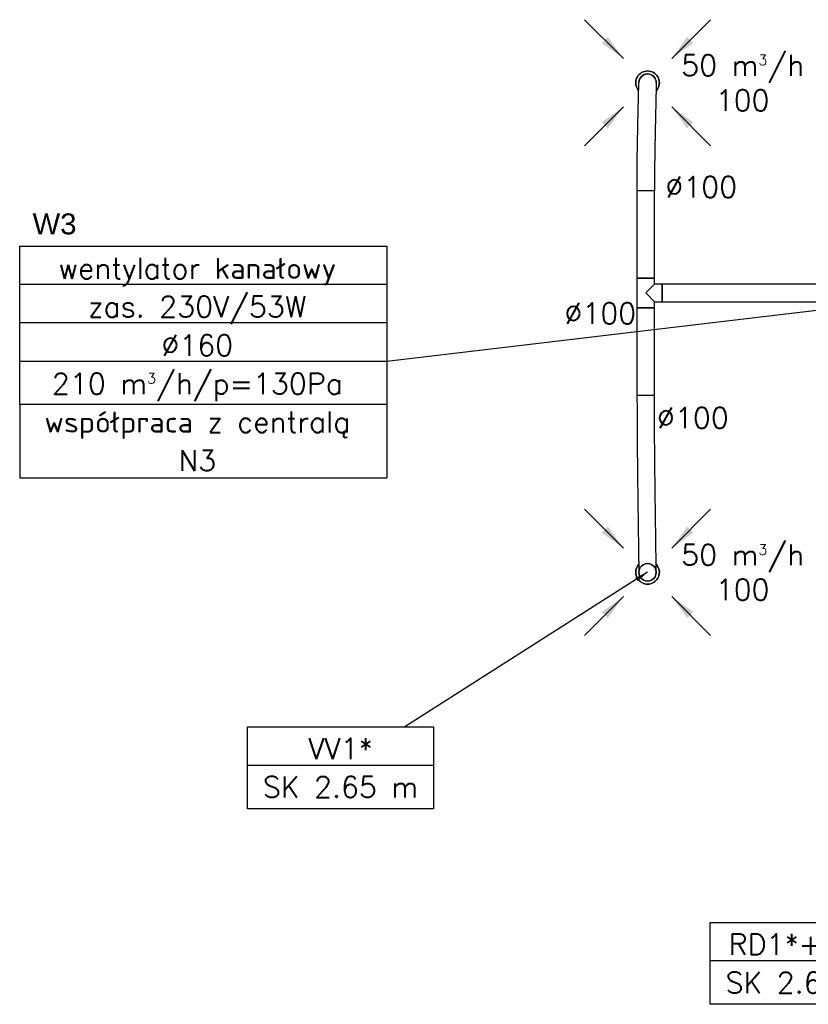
# Model space of a CAD drawing. Header units: millimetres. Extents: x 295542 to 440356, y 17772 to 133669.
# Tile 22 of 73: x 305463 to 309979, y 45266 to 50904. Entities that reach past the tile are written whole.
import ezdxf

# ---------------------------------------------------------------- set-up
doc = ezdxf.new("R2010")
doc.units = ezdxf.units.MM
doc.linetypes.add('Ciągłe', pattern=[0])
for name, color, linetype in [('0_opis_wentylacja', 110, 'Ciągłe'), ('FLUID-N3-120-INF', 7, 'Continuous'), ('FLUID-W3', 7, 'Continuous'), ('FLUID-W3-120-ARRGR', 7, 'Continuous'), ('FLUID-W3-120-DIM', 7, 'Continuous'), ('FLUID-W3-120-INF', 7, 'Continuous')]:
    doc.layers.add(name, color=color, linetype=linetype)
doc.styles.add('FDBES', font='simplex.shx')
doc.styles.get("Standard").update_dxf_attribs({"font": 'arial.ttf'})
doc.linetypes.add('ZIGZAG', pattern='A,0.0001,-0.2,[131,ltypeshp.shx,S=0.2,R=0,X=-0.2,Y=0],-0.4,[131,ltypeshp.shx,S=0.2,R=180,X=0.2,Y=0],-0.2', length=0.8001)
doc.dimstyles.new('FDBES', dxfattribs={"dimscale": 50, "dimtxt": 4, "dimasz": 2.5, "dimexe": 0.8, "dimexo": 2, "dimgap": 1, "dimtad": 1, "dimdsep": 46, "dimtxsty": 'FDBES', "dimcen": 2.5, "dimclrd": 4, "dimclre": 5, "dimadec": 0, "dimazin": 0, "dimtfac": 1, "dimtmove": 0, "dimatfit": 3, "dimfxl": 1, "dimarcsym": 0})

# ---------------------------------------------------------------- blocks, each defined once
blk = doc.blocks.new('*U270')
at = {"color": 1, "linetype": 'Continuous', "lineweight": -2}
for p, q in [((-500, 0), (-500, 50)), ((-500, -50), (-500, 0)), ((500, 50), (500, 0)), ((500, 0), (500, -50))]:
    blk.add_line(p, q, dxfattribs=at)
at = {"color": 0, "linetype": 'ByBlock', "lineweight": -2}
for p, q in [((-500, 50), (500, 50)), ((500, -50), (-500, -50))]:
    blk.add_line(p, q, dxfattribs=at)
blk = doc.blocks.new('*U271')
at = {"color": 1, "linetype": 'Continuous', "lineweight": -2}
for p, q in [((-50, 95), (50, 95)), ((-85, -50), (-85, 50)), ((85, 50), (85, -50))]:
    blk.add_line(p, q, dxfattribs=at)
at = {"color": 0, "linetype": 'ByBlock', "lineweight": -2}
for p, q in [((-50, 50), (-50, 95)), ((50, 95), (50, 50)), ((-85, 50), (-50, 50)), ((50, 50), (85, 50)), ((85, -50), (-85, -50))]:
    blk.add_line(p, q, dxfattribs=at)
at = {"color": 1, "linetype": 'Continuous', "lineweight": -3}
for p, q in [((0, 0), (-50, 50)), ((50, 50), (0, 0))]:
    blk.add_line(p, q, dxfattribs=at)
blk = doc.blocks.new('*U272')
at = {"color": 1, "linetype": 'Continuous', "lineweight": -2}
for p, q in [((-250, 50), (-250, 0)), ((-250, 0), (-250, -50)), ((250, 0), (250, 50)), ((250, -50), (250, 0))]:
    blk.add_line(p, q, dxfattribs=at)
at = {"color": 0, "linetype": 'ByBlock', "lineweight": -2}
for p, q in [((250, 50), (-250, 50)), ((-250, -50), (250, -50))]:
    blk.add_line(p, q, dxfattribs=at)
blk = doc.blocks.new('*U273')
at = {"color": 1, "linetype": 'Continuous', "lineweight": -2}
for p, q in [((-250, 50), (-250, 0)), ((250, 0), (250, 50)), ((-250, 0), (-250, -50)), ((250, -50), (250, 0))]:
    blk.add_line(p, q, dxfattribs=at)
at = {"color": 0, "linetype": 'ByBlock', "lineweight": -2}
for p, q in [((250, 50), (-250, 50)), ((-250, -50), (250, -50))]:
    blk.add_line(p, q, dxfattribs=at)
blk = doc.blocks.new('*U287')
at = {"color": 0, "linetype": 'ByBlock', "lineweight": -2, "extrusion": (0, 0, -1)}
for major_axis, end_param in [((-67.5, 0), 0.750769), ((67.5, 0), 3.141593), ((50.6, 44.6), 0.722695)]:
    blk.add_ellipse((0, 0), major_axis=major_axis, ratio=1, start_param=0, end_param=end_param, dxfattribs=at)
at = {"color": 0, "linetype": 'ByBlock', "lineweight": -2}
for major_axis, start_param, end_param in [((-49.4, 46), 0, 0.750769), ((-49.4, 46), 0, 0.750769), ((-49.4, 46), 0.750769, 3.892362), ((-49.4, 46), 0.750769, 3.892362), ((67.5, 0), 0, 0.722695), ((67.5, 0), 0, 0.722695)]:
    blk.add_ellipse((0, 0), major_axis=major_axis, ratio=1, start_param=start_param, end_param=end_param, dxfattribs=at)
at = {"color": 1, "linetype": 'Continuous', "lineweight": -2, "extrusion": (0, 0, -1)}
for major_axis in [(-50, 0), (50, 0)]:
    blk.add_ellipse((0, 0), major_axis=major_axis, ratio=1, start_param=0, end_param=3.141593, dxfattribs=at)
at = {"color": 1, "linetype": 'Continuous', "lineweight": -2}
for major_axis in [(50, 0), (-50, 0)]:
    blk.add_ellipse((0, 0), major_axis=major_axis, ratio=1, start_param=0, end_param=3.141593, dxfattribs=at)
blk = doc.blocks.new('*U291')
at = {"color": 0, "linetype": 'ByBlock', "lineweight": -2, "extrusion": (0, 0, -1)}
for major_axis, end_param in [((-67.5, 0), 3.141593), ((-48.9, -46.5), 0.760477), ((67.5, 0), 0.712776)]:
    blk.add_ellipse((0, 0), major_axis=major_axis, ratio=1, start_param=0, end_param=end_param, dxfattribs=at)
at = {"color": 0, "linetype": 'ByBlock', "lineweight": -2}
for major_axis, start_param, end_param in [((67.5, 0), 0, 3.141593), ((67.5, 0), 0, 3.141593), ((67.5, 0), 3.141593, 3.90207), ((67.5, 0), 3.141593, 3.90207), ((51.1, -44.1), 0, 0.712776), ((51.1, -44.1), 0, 0.712776)]:
    blk.add_ellipse((0, 0), major_axis=major_axis, ratio=1, start_param=start_param, end_param=end_param, dxfattribs=at)
at = {"color": 1, "linetype": 'Continuous', "lineweight": -2, "extrusion": (0, 0, -1)}
blk.add_ellipse((0, 0), major_axis=(-50, 0), ratio=1, start_param=0, end_param=3.120559, dxfattribs=at)
at = {"color": 1, "linetype": 'Continuous', "lineweight": -2}
for major_axis, end_param in [((50, 1), 3.120607), ((-50, 0), 0.020986)]:
    blk.add_ellipse((0, 0), major_axis=major_axis, ratio=1, start_param=0, end_param=end_param, dxfattribs=at)
blk = doc.blocks.new('*U286')
at = {"color": 1, "linetype": 'Continuous', "lineweight": -2}
blk.add_line((-50, 0), (50, 0), dxfattribs=at)
blk.add_ellipse((10.4, -1014.6), major_axis=(-50, 0), ratio=1, start_param=0, end_param=3.141593, dxfattribs=at)
at = {"color": 1, "linetype": 'ZIGZAG', "lineweight": -2, "ltscale": 50}
for points, knots in [([(60.4, -1014.6), (60.4, -1014.6), (60.4, -1014), (60.4, -1011.6), (60.3, -1007.7), (60.2, -1002.3), (60.1, -995.5), (60, -987.4), (59.9, -978.1), (59.8, -967.5), (59.6, -954), (59.3, -936.7), (59.1, -917.5), (58.8, -899.5), (58.5, -877.8), (58.1, -848.9), (57.6, -812), (57.1, -773.1), (56.5, -733), (55.8, -678.4), (55.1, -623.4), (54.6, -583.3), (54.3, -565.2), (54.2, -552.1), (53.7, -513.6), (53, -456.8), (52.2, -387.2), (51.5, -320.6), (51, -256.2), (50.5, -193), (50.2, -130), (50, -66.1), (50, -22.3), (50, 0)], [0, 0, 0, 0, 16.786877, 33.573755, 50.360632, 67.147509, 83.934386, 100.721264, 117.508141, 134.295018, 151.081896, 176.262211, 201.442527, 218.229405, 235.016282, 268.590037, 302.163791, 335.737546, 369.3113, 402.885055, 470.032564, 503.606319, 503.606319, 516.196476, 537.180073, 604.327582, 671.475091, 738.622601, 805.77011, 872.917619, 940.065128, 1007.212637, 1074.360146, 1074.360146, 1074.360146, 1074.360146]), ([(-50, 0), (-50, -4.5), (-50, -13.5), (-50, -27), (-50, -40.4), (-50, -53.7), (-49.9, -66.9), (-49.9, -80), (-49.9, -93.1), (-49.8, -106.1), (-49.8, -119), (-49.7, -131.9), (-49.7, -144.8), (-49.6, -157.7), (-49.6, -170.5), (-49.5, -183.3), (-49.4, -196.2), (-49.3, -209), (-49.2, -221.9), (-49.2, -234.7), (-49.1, -247.6), (-49, -260.6), (-48.9, -273.6), (-48.7, -286.6), (-48.6, -299.8), (-48.5, -312.9), (-48.4, -326.2), (-48.3, -339.6), (-48.1, -353), (-48, -366.6), (-47.8, -380.3), (-47.7, -394), (-47.5, -408), (-47.4, -422), (-47.2, -436.2), (-47.1, -450.6), (-46.9, -465.1), (-46.7, -479.8), (-46.5, -494.6), (-46.4, -509.7), (-46.2, -524.9), (-46, -540.4), (-45.8, -556), (-45.6, -571.9), (-45.4, -587.9), (-45.2, -604.2), (-44.9, -620.6), (-44.7, -637.1), (-44.5, -653.7), (-44.3, -670.3), (-44.1, -686.9), (-43.9, -703.5), (-43.6, -720), (-43.4, -736.5), (-43.2, -752.8), (-43, -768.9), (-42.8, -784.8), (-42.5, -800.5), (-42.3, -815.9), (-42.1, -831), (-41.9, -845.7), (-41.7, -860.1), (-41.5, -874.1), (-41.4, -887.6), (-41.2, -900.6), (-41, -913.1), (-40.8, -925.1), (-40.7, -936.4), (-40.5, -947.2), (-40.4, -957.3), (-40.3, -966.7), (-40.1, -975.3), (-40, -983.2), (-39.9, -990.3), (-39.8, -996.6), (-39.8, -1002), (-39.7, -1006.5), (-39.7, -1010.1), (-39.6, -1012.6), (-39.6, -1014.3), (-39.6, -1014.5), (-39.6, -1014.6)], [0, 0, 0, 0, 1.35711, 2.703818, 4.041035, 5.369648, 6.690537, 8.004549, 9.312532, 10.615298, 11.913658, 13.208408, 14.50032, 15.79017, 17.078707, 18.366688, 19.654856, 20.943946, 22.23469, 23.527824, 24.824082, 26.124191, 27.428889, 28.738919, 30.055028, 31.377973, 32.708512, 34.047423, 35.395488, 36.75351, 38.122299, 39.50268, 40.895495, 42.301602, 43.721873, 45.157202, 46.608493, 48.076671, 49.562679, 51.067474, 52.592033, 54.137347, 55.704445, 57.294315, 58.906615, 60.538403, 62.186472, 63.847648, 65.518786, 67.19679, 68.878603, 70.561224, 72.241705, 73.917168, 75.584806, 77.241899, 78.885821, 80.514058, 82.124221, 83.714072, 85.28153, 86.82472, 88.341983, 89.83192, 91.293438, 92.725789, 94.128635, 95.502095, 96.846835, 98.164131, 99.455953, 100.725044, 101.974992, 103.210294, 104.436385, 105.659625, 106.887267, 108.127339, 109.388513, 110.679915, 112.010931, 112.010931, 112.010931, 112.010931])]:
    blk.add_open_spline(points, degree=3, knots=knots, dxfattribs=at)
blk = doc.blocks.new('*U290')
at = {"color": 1, "linetype": 'Continuous', "lineweight": -2}
blk.add_line((39.6, -618.9), (-60.4, -618.9), dxfattribs=at)
blk.add_ellipse((0, 0), major_axis=(50, -1.1), ratio=1, start_param=0, end_param=3.141593, dxfattribs=at)
at = {"color": 1, "linetype": 'ZIGZAG', "lineweight": -2, "ltscale": 50}
for points, knots in [([(-60.4, -618.9), (-60.4, -604.1), (-60.4, -574.9), (-60.1, -531.6), (-59.7, -488.7), (-59.2, -445.7), (-58.6, -402.5), (-57.7, -351.4), (-56.8, -302.9), (-56.1, -268.2), (-55.8, -252.6), (-55.7, -248.7), (-55.4, -236.9), (-55.1, -221.1), (-54.5, -193.5), (-53.8, -162.2), (-53.1, -132.1), (-52.5, -107.2), (-52.1, -87), (-51.6, -68.3), (-51.2, -51.2), (-50.9, -38.7), (-50.7, -28.6), (-50.5, -20.6), (-50.3, -13), (-50.2, -6.9), (-50.1, -2.4), (-50, 0.4), (-50, 1.1), (-50, 1.1)], [0, 0, 0, 0, 44.066392, 88.132785, 132.199177, 176.26557, 220.331962, 264.398355, 330.497944, 363.547738, 363.547738, 374.564336, 374.564336, 396.597532, 418.630729, 451.680523, 484.730317, 506.763514, 528.79671, 550.829906, 572.863102, 594.896299, 605.912897, 622.437794, 638.962691, 655.487588, 672.012486, 688.537383, 705.06228, 705.06228, 705.06228, 705.06228]), ([(50, -1.1), (50, -1.1), (50, -1.2), (50, -2.3), (49.9, -4), (49.9, -6.3), (49.8, -9.2), (49.7, -12.7), (49.6, -16.7), (49.5, -21.3), (49.4, -26.4), (49.2, -32), (49.1, -38), (49, -44.5), (48.8, -51.5), (48.6, -58.8), (48.4, -66.5), (48.2, -74.5), (48.1, -82.9), (47.8, -91.6), (47.6, -100.6), (47.4, -109.8), (47.2, -119.3), (47, -129), (46.8, -138.9), (46.5, -149), (46.3, -159.3), (46.1, -169.6), (45.8, -180.1), (45.6, -190.6), (45.4, -201.2), (45.1, -211.9), (44.9, -222.6), (44.7, -233.2), (44.4, -243.8), (44.2, -254.4), (44, -264.9), (43.8, -275.4), (43.6, -285.8), (43.4, -296.1), (43.2, -306.3), (43, -316.5), (42.8, -326.6), (42.6, -336.7), (42.4, -346.7), (42.2, -356.6), (42, -366.5), (41.9, -376.4), (41.7, -386.2), (41.5, -396), (41.4, -405.8), (41.2, -415.5), (41.1, -425.2), (40.9, -434.9), (40.8, -444.6), (40.7, -454.2), (40.6, -463.9), (40.4, -473.5), (40.3, -483.1), (40.2, -492.7), (40.1, -502.3), (40.1, -511.9), (40, -521.6), (39.9, -531.2), (39.8, -540.8), (39.8, -550.5), (39.7, -560.2), (39.7, -569.9), (39.7, -579.6), (39.6, -589.4), (39.6, -599.2), (39.6, -609), (39.6, -615.6), (39.6, -618.9)], [0, 0, 0, 0, 0.984478, 1.953158, 2.910604, 3.861082, 4.808495, 5.756352, 6.707742, 7.665316, 8.631301, 9.607503, 10.595333, 11.595833, 12.609702, 13.637333, 14.678835, 15.734069, 16.80267, 17.884077, 18.977553, 20.082198, 21.196985, 22.320756, 23.45225, 24.590109, 25.73289, 26.879074, 28.027081, 29.175263, 30.321924, 31.465322, 32.603671, 33.735145, 34.857887, 35.970003, 37.06984, 38.15735, 39.233197, 40.298028, 41.352481, 42.397183, 43.432751, 44.459788, 45.478886, 46.490623, 47.495563, 48.494258, 49.487249, 50.475061, 51.458206, 52.437184, 53.412478, 54.384562, 55.353896, 56.320927, 57.286089, 58.249806, 59.21249, 60.174542, 61.136352, 62.098307, 63.060774, 64.024122, 64.988709, 65.954887, 66.923002, 67.893394, 68.866404, 69.842363, 70.821602, 71.804456, 72.791249, 72.791249, 72.791249, 72.791249])]:
    blk.add_open_spline(points, degree=3, knots=knots, dxfattribs=at)
blk = doc.blocks.new('*U17')
at = {"color": 1}
blk.add_leader([(0, 0), (22.27, 22.27)], dimstyle='FDBES', override={"dimscale": 6, "dimclrd": 1}, dxfattribs=at)
blk.add_leader([(0, 0), (22.27, 22.27)], dimstyle='FDBES', override={"dimscale": 6, "dimclrd": 1}, dxfattribs=at)
blk.add_leader([(0, 0), (22.27, 22.27)], dimstyle='FDBES', override={"dimscale": 6, "dimclrd": 1}, dxfattribs=at)
blk.add_leader([(0, 0), (22.27, 22.27)], dimstyle='FDBES', override={"dimscale": 6, "dimclrd": 1}, dxfattribs=at)
blk.add_leader([(0, 0), (22.27, 22.27)], dimstyle='FDBES', override={"dimscale": 6, "dimclrd": 1}, dxfattribs=at)
blk.add_leader([(0, 0), (22.27, 22.27)], dimstyle='FDBES', override={"dimscale": 6, "dimclrd": 1}, dxfattribs=at)
blk.add_leader([(0, 0), (22.27, 22.27)], dimstyle='FDBES', override={"dimscale": 6, "dimclrd": 1}, dxfattribs=at)
blk.add_leader([(0, 0), (22.27, 22.27)], dimstyle='FDBES', override={"dimscale": 6, "dimclrd": 1}, dxfattribs=at)
blk.add_leader([(0, 0), (22.27, 22.27)], dimstyle='FDBES', override={"dimscale": 6, "dimclrd": 1}, dxfattribs=at)
blk.add_leader([(0, 0), (22.27, 22.27)], dimstyle='FDBES', override={"dimscale": 6, "dimclrd": 1}, dxfattribs=at)
blk.add_leader([(0, 0), (22.27, 22.27)], dimstyle='FDBES', override={"dimscale": 6, "dimclrd": 1}, dxfattribs=at)
blk.add_leader([(0, 0), (22.27, 22.27)], dimstyle='FDBES', override={"dimscale": 6, "dimclrd": 1}, dxfattribs=at)
blk.add_leader([(0, 0), (22.27, 22.27)], dimstyle='FDBES', override={"dimscale": 6, "dimclrd": 1}, dxfattribs=at)
blk.add_leader([(0, 0), (22.27, 22.27)], dimstyle='FDBES', override={"dimscale": 6, "dimclrd": 1}, dxfattribs=at)
blk.add_leader([(0, 0), (22.27, 22.27)], dimstyle='FDBES', override={"dimscale": 6, "dimclrd": 1}, dxfattribs=at)
blk.add_leader([(0, 0), (22.27, 22.27)], dimstyle='FDBES', override={"dimscale": 6, "dimclrd": 1}, dxfattribs=at)
blk.add_leader([(0, 0), (22.27, 22.27)], dimstyle='FDBES', override={"dimscale": 6, "dimclrd": 1}, dxfattribs=at)
blk = doc.blocks.new('*U18')
at = {"color": 1}
blk.add_leader([(0, 0), (-22.27, 22.27)], dimstyle='FDBES', override={"dimscale": 6, "dimclrd": 1}, dxfattribs=at)
blk.add_leader([(0, 0), (-22.27, 22.27)], dimstyle='FDBES', override={"dimscale": 6, "dimclrd": 1}, dxfattribs=at)
blk.add_leader([(0, 0), (-22.27, 22.27)], dimstyle='FDBES', override={"dimscale": 6, "dimclrd": 1}, dxfattribs=at)
blk.add_leader([(0, 0), (-22.27, 22.27)], dimstyle='FDBES', override={"dimscale": 6, "dimclrd": 1}, dxfattribs=at)
blk.add_leader([(0, 0), (-22.27, 22.27)], dimstyle='FDBES', override={"dimscale": 6, "dimclrd": 1}, dxfattribs=at)
blk.add_leader([(0, 0), (-22.27, 22.27)], dimstyle='FDBES', override={"dimscale": 6, "dimclrd": 1}, dxfattribs=at)
blk.add_leader([(0, 0), (-22.27, 22.27)], dimstyle='FDBES', override={"dimscale": 6, "dimclrd": 1}, dxfattribs=at)
blk.add_leader([(0, 0), (-22.27, 22.27)], dimstyle='FDBES', override={"dimscale": 6, "dimclrd": 1}, dxfattribs=at)
blk.add_leader([(0, 0), (-22.27, 22.27)], dimstyle='FDBES', override={"dimscale": 6, "dimclrd": 1}, dxfattribs=at)
blk.add_leader([(0, 0), (-22.27, 22.27)], dimstyle='FDBES', override={"dimscale": 6, "dimclrd": 1}, dxfattribs=at)
blk.add_leader([(0, 0), (-22.27, 22.27)], dimstyle='FDBES', override={"dimscale": 6, "dimclrd": 1}, dxfattribs=at)
blk.add_leader([(0, 0), (-22.27, 22.27)], dimstyle='FDBES', override={"dimscale": 6, "dimclrd": 1}, dxfattribs=at)
blk.add_leader([(0, 0), (-22.27, 22.27)], dimstyle='FDBES', override={"dimscale": 6, "dimclrd": 1}, dxfattribs=at)
blk.add_leader([(0, 0), (-22.27, 22.27)], dimstyle='FDBES', override={"dimscale": 6, "dimclrd": 1}, dxfattribs=at)
blk.add_leader([(0, 0), (-22.27, 22.27)], dimstyle='FDBES', override={"dimscale": 6, "dimclrd": 1}, dxfattribs=at)
blk.add_leader([(0, 0), (-22.27, 22.27)], dimstyle='FDBES', override={"dimscale": 6, "dimclrd": 1}, dxfattribs=at)
blk.add_leader([(0, 0), (-22.27, 22.27)], dimstyle='FDBES', override={"dimscale": 6, "dimclrd": 1}, dxfattribs=at)
blk = doc.blocks.new('*U19')
at = {"color": 1}
blk.add_leader([(0, 0), (22.27, -22.27)], dimstyle='FDBES', override={"dimscale": 6, "dimclrd": 1}, dxfattribs=at)
blk.add_leader([(0, 0), (22.27, -22.27)], dimstyle='FDBES', override={"dimscale": 6, "dimclrd": 1}, dxfattribs=at)
blk.add_leader([(0, 0), (22.27, -22.27)], dimstyle='FDBES', override={"dimscale": 6, "dimclrd": 1}, dxfattribs=at)
blk.add_leader([(0, 0), (22.27, -22.27)], dimstyle='FDBES', override={"dimscale": 6, "dimclrd": 1}, dxfattribs=at)
blk.add_leader([(0, 0), (22.27, -22.27)], dimstyle='FDBES', override={"dimscale": 6, "dimclrd": 1}, dxfattribs=at)
blk.add_leader([(0, 0), (22.27, -22.27)], dimstyle='FDBES', override={"dimscale": 6, "dimclrd": 1}, dxfattribs=at)
blk.add_leader([(0, 0), (22.27, -22.27)], dimstyle='FDBES', override={"dimscale": 6, "dimclrd": 1}, dxfattribs=at)
blk.add_leader([(0, 0), (22.27, -22.27)], dimstyle='FDBES', override={"dimscale": 6, "dimclrd": 1}, dxfattribs=at)
blk.add_leader([(0, 0), (22.27, -22.27)], dimstyle='FDBES', override={"dimscale": 6, "dimclrd": 1}, dxfattribs=at)
blk.add_leader([(0, 0), (22.27, -22.27)], dimstyle='FDBES', override={"dimscale": 6, "dimclrd": 1}, dxfattribs=at)
blk.add_leader([(0, 0), (22.27, -22.27)], dimstyle='FDBES', override={"dimscale": 6, "dimclrd": 1}, dxfattribs=at)
blk.add_leader([(0, 0), (22.27, -22.27)], dimstyle='FDBES', override={"dimscale": 6, "dimclrd": 1}, dxfattribs=at)
blk.add_leader([(0, 0), (22.27, -22.27)], dimstyle='FDBES', override={"dimscale": 6, "dimclrd": 1}, dxfattribs=at)
blk.add_leader([(0, 0), (22.27, -22.27)], dimstyle='FDBES', override={"dimscale": 6, "dimclrd": 1}, dxfattribs=at)
blk.add_leader([(0, 0), (22.27, -22.27)], dimstyle='FDBES', override={"dimscale": 6, "dimclrd": 1}, dxfattribs=at)
blk.add_leader([(0, 0), (22.27, -22.27)], dimstyle='FDBES', override={"dimscale": 6, "dimclrd": 1}, dxfattribs=at)
blk.add_leader([(0, 0), (22.27, -22.27)], dimstyle='FDBES', override={"dimscale": 6, "dimclrd": 1}, dxfattribs=at)
blk = doc.blocks.new('*U20')
at = {"color": 1}
blk.add_leader([(0, 0), (-22.27, -22.27)], dimstyle='FDBES', override={"dimscale": 6, "dimclrd": 1}, dxfattribs=at)
blk.add_leader([(0, 0), (-22.27, -22.27)], dimstyle='FDBES', override={"dimscale": 6, "dimclrd": 1}, dxfattribs=at)
blk.add_leader([(0, 0), (-22.27, -22.27)], dimstyle='FDBES', override={"dimscale": 6, "dimclrd": 1}, dxfattribs=at)
blk.add_leader([(0, 0), (-22.27, -22.27)], dimstyle='FDBES', override={"dimscale": 6, "dimclrd": 1}, dxfattribs=at)
blk.add_leader([(0, 0), (-22.27, -22.27)], dimstyle='FDBES', override={"dimscale": 6, "dimclrd": 1}, dxfattribs=at)
blk.add_leader([(0, 0), (-22.27, -22.27)], dimstyle='FDBES', override={"dimscale": 6, "dimclrd": 1}, dxfattribs=at)
blk.add_leader([(0, 0), (-22.27, -22.27)], dimstyle='FDBES', override={"dimscale": 6, "dimclrd": 1}, dxfattribs=at)
blk.add_leader([(0, 0), (-22.27, -22.27)], dimstyle='FDBES', override={"dimscale": 6, "dimclrd": 1}, dxfattribs=at)
blk.add_leader([(0, 0), (-22.27, -22.27)], dimstyle='FDBES', override={"dimscale": 6, "dimclrd": 1}, dxfattribs=at)
blk.add_leader([(0, 0), (-22.27, -22.27)], dimstyle='FDBES', override={"dimscale": 6, "dimclrd": 1}, dxfattribs=at)
blk.add_leader([(0, 0), (-22.27, -22.27)], dimstyle='FDBES', override={"dimscale": 6, "dimclrd": 1}, dxfattribs=at)
blk.add_leader([(0, 0), (-22.27, -22.27)], dimstyle='FDBES', override={"dimscale": 6, "dimclrd": 1}, dxfattribs=at)
blk.add_leader([(0, 0), (-22.27, -22.27)], dimstyle='FDBES', override={"dimscale": 6, "dimclrd": 1}, dxfattribs=at)
blk.add_leader([(0, 0), (-22.27, -22.27)], dimstyle='FDBES', override={"dimscale": 6, "dimclrd": 1}, dxfattribs=at)
blk.add_leader([(0, 0), (-22.27, -22.27)], dimstyle='FDBES', override={"dimscale": 6, "dimclrd": 1}, dxfattribs=at)
blk.add_leader([(0, 0), (-22.27, -22.27)], dimstyle='FDBES', override={"dimscale": 6, "dimclrd": 1}, dxfattribs=at)
blk.add_leader([(0, 0), (-22.27, -22.27)], dimstyle='FDBES', override={"dimscale": 6, "dimclrd": 1}, dxfattribs=at)
blk = doc.blocks.new('*U21')
at = {"color": 1}
blk.add_leader([(0, 0), (22.27, 22.27)], dimstyle='FDBES', override={"dimscale": 6, "dimclrd": 1}, dxfattribs=at)
blk.add_leader([(0, 0), (22.27, 22.27)], dimstyle='FDBES', override={"dimscale": 6, "dimclrd": 1}, dxfattribs=at)
blk.add_leader([(0, 0), (22.27, 22.27)], dimstyle='FDBES', override={"dimscale": 6, "dimclrd": 1}, dxfattribs=at)
blk.add_leader([(0, 0), (22.27, 22.27)], dimstyle='FDBES', override={"dimscale": 6, "dimclrd": 1}, dxfattribs=at)
blk.add_leader([(0, 0), (22.27, 22.27)], dimstyle='FDBES', override={"dimscale": 6, "dimclrd": 1}, dxfattribs=at)
blk.add_leader([(0, 0), (22.27, 22.27)], dimstyle='FDBES', override={"dimscale": 6, "dimclrd": 1}, dxfattribs=at)
blk.add_leader([(0, 0), (22.27, 22.27)], dimstyle='FDBES', override={"dimscale": 6, "dimclrd": 1}, dxfattribs=at)
blk.add_leader([(0, 0), (22.27, 22.27)], dimstyle='FDBES', override={"dimscale": 6, "dimclrd": 1}, dxfattribs=at)
blk.add_leader([(0, 0), (22.27, 22.27)], dimstyle='FDBES', override={"dimscale": 6, "dimclrd": 1}, dxfattribs=at)
blk.add_leader([(0, 0), (22.27, 22.27)], dimstyle='FDBES', override={"dimscale": 6, "dimclrd": 1}, dxfattribs=at)
blk.add_leader([(0, 0), (22.27, 22.27)], dimstyle='FDBES', override={"dimscale": 6, "dimclrd": 1}, dxfattribs=at)
blk.add_leader([(0, 0), (22.27, 22.27)], dimstyle='FDBES', override={"dimscale": 6, "dimclrd": 1}, dxfattribs=at)
blk.add_leader([(0, 0), (22.27, 22.27)], dimstyle='FDBES', override={"dimscale": 6, "dimclrd": 1}, dxfattribs=at)
blk.add_leader([(0, 0), (22.27, 22.27)], dimstyle='FDBES', override={"dimscale": 6, "dimclrd": 1}, dxfattribs=at)
blk.add_leader([(0, 0), (22.27, 22.27)], dimstyle='FDBES', override={"dimscale": 6, "dimclrd": 1}, dxfattribs=at)
blk = doc.blocks.new('*U22')
at = {"color": 1}
blk.add_leader([(0, 0), (-22.27, 22.27)], dimstyle='FDBES', override={"dimscale": 6, "dimclrd": 1}, dxfattribs=at)
blk.add_leader([(0, 0), (-22.27, 22.27)], dimstyle='FDBES', override={"dimscale": 6, "dimclrd": 1}, dxfattribs=at)
blk.add_leader([(0, 0), (-22.27, 22.27)], dimstyle='FDBES', override={"dimscale": 6, "dimclrd": 1}, dxfattribs=at)
blk.add_leader([(0, 0), (-22.27, 22.27)], dimstyle='FDBES', override={"dimscale": 6, "dimclrd": 1}, dxfattribs=at)
blk.add_leader([(0, 0), (-22.27, 22.27)], dimstyle='FDBES', override={"dimscale": 6, "dimclrd": 1}, dxfattribs=at)
blk.add_leader([(0, 0), (-22.27, 22.27)], dimstyle='FDBES', override={"dimscale": 6, "dimclrd": 1}, dxfattribs=at)
blk.add_leader([(0, 0), (-22.27, 22.27)], dimstyle='FDBES', override={"dimscale": 6, "dimclrd": 1}, dxfattribs=at)
blk.add_leader([(0, 0), (-22.27, 22.27)], dimstyle='FDBES', override={"dimscale": 6, "dimclrd": 1}, dxfattribs=at)
blk.add_leader([(0, 0), (-22.27, 22.27)], dimstyle='FDBES', override={"dimscale": 6, "dimclrd": 1}, dxfattribs=at)
blk.add_leader([(0, 0), (-22.27, 22.27)], dimstyle='FDBES', override={"dimscale": 6, "dimclrd": 1}, dxfattribs=at)
blk.add_leader([(0, 0), (-22.27, 22.27)], dimstyle='FDBES', override={"dimscale": 6, "dimclrd": 1}, dxfattribs=at)
blk.add_leader([(0, 0), (-22.27, 22.27)], dimstyle='FDBES', override={"dimscale": 6, "dimclrd": 1}, dxfattribs=at)
blk.add_leader([(0, 0), (-22.27, 22.27)], dimstyle='FDBES', override={"dimscale": 6, "dimclrd": 1}, dxfattribs=at)
blk.add_leader([(0, 0), (-22.27, 22.27)], dimstyle='FDBES', override={"dimscale": 6, "dimclrd": 1}, dxfattribs=at)
blk.add_leader([(0, 0), (-22.27, 22.27)], dimstyle='FDBES', override={"dimscale": 6, "dimclrd": 1}, dxfattribs=at)
blk = doc.blocks.new('*U23')
at = {"color": 1}
blk.add_leader([(0, 0), (22.27, -22.27)], dimstyle='FDBES', override={"dimscale": 6, "dimclrd": 1}, dxfattribs=at)
blk.add_leader([(0, 0), (22.27, -22.27)], dimstyle='FDBES', override={"dimscale": 6, "dimclrd": 1}, dxfattribs=at)
blk.add_leader([(0, 0), (22.27, -22.27)], dimstyle='FDBES', override={"dimscale": 6, "dimclrd": 1}, dxfattribs=at)
blk.add_leader([(0, 0), (22.27, -22.27)], dimstyle='FDBES', override={"dimscale": 6, "dimclrd": 1}, dxfattribs=at)
blk.add_leader([(0, 0), (22.27, -22.27)], dimstyle='FDBES', override={"dimscale": 6, "dimclrd": 1}, dxfattribs=at)
blk.add_leader([(0, 0), (22.27, -22.27)], dimstyle='FDBES', override={"dimscale": 6, "dimclrd": 1}, dxfattribs=at)
blk.add_leader([(0, 0), (22.27, -22.27)], dimstyle='FDBES', override={"dimscale": 6, "dimclrd": 1}, dxfattribs=at)
blk.add_leader([(0, 0), (22.27, -22.27)], dimstyle='FDBES', override={"dimscale": 6, "dimclrd": 1}, dxfattribs=at)
blk.add_leader([(0, 0), (22.27, -22.27)], dimstyle='FDBES', override={"dimscale": 6, "dimclrd": 1}, dxfattribs=at)
blk.add_leader([(0, 0), (22.27, -22.27)], dimstyle='FDBES', override={"dimscale": 6, "dimclrd": 1}, dxfattribs=at)
blk.add_leader([(0, 0), (22.27, -22.27)], dimstyle='FDBES', override={"dimscale": 6, "dimclrd": 1}, dxfattribs=at)
blk.add_leader([(0, 0), (22.27, -22.27)], dimstyle='FDBES', override={"dimscale": 6, "dimclrd": 1}, dxfattribs=at)
blk.add_leader([(0, 0), (22.27, -22.27)], dimstyle='FDBES', override={"dimscale": 6, "dimclrd": 1}, dxfattribs=at)
blk.add_leader([(0, 0), (22.27, -22.27)], dimstyle='FDBES', override={"dimscale": 6, "dimclrd": 1}, dxfattribs=at)
blk.add_leader([(0, 0), (22.27, -22.27)], dimstyle='FDBES', override={"dimscale": 6, "dimclrd": 1}, dxfattribs=at)
blk = doc.blocks.new('*U24')
at = {"color": 1}
blk.add_leader([(0, 0), (-22.27, -22.27)], dimstyle='FDBES', override={"dimscale": 6, "dimclrd": 1}, dxfattribs=at)
blk.add_leader([(0, 0), (-22.27, -22.27)], dimstyle='FDBES', override={"dimscale": 6, "dimclrd": 1}, dxfattribs=at)
blk.add_leader([(0, 0), (-22.27, -22.27)], dimstyle='FDBES', override={"dimscale": 6, "dimclrd": 1}, dxfattribs=at)
blk.add_leader([(0, 0), (-22.27, -22.27)], dimstyle='FDBES', override={"dimscale": 6, "dimclrd": 1}, dxfattribs=at)
blk.add_leader([(0, 0), (-22.27, -22.27)], dimstyle='FDBES', override={"dimscale": 6, "dimclrd": 1}, dxfattribs=at)
blk.add_leader([(0, 0), (-22.27, -22.27)], dimstyle='FDBES', override={"dimscale": 6, "dimclrd": 1}, dxfattribs=at)
blk.add_leader([(0, 0), (-22.27, -22.27)], dimstyle='FDBES', override={"dimscale": 6, "dimclrd": 1}, dxfattribs=at)
blk.add_leader([(0, 0), (-22.27, -22.27)], dimstyle='FDBES', override={"dimscale": 6, "dimclrd": 1}, dxfattribs=at)
blk.add_leader([(0, 0), (-22.27, -22.27)], dimstyle='FDBES', override={"dimscale": 6, "dimclrd": 1}, dxfattribs=at)
blk.add_leader([(0, 0), (-22.27, -22.27)], dimstyle='FDBES', override={"dimscale": 6, "dimclrd": 1}, dxfattribs=at)
blk.add_leader([(0, 0), (-22.27, -22.27)], dimstyle='FDBES', override={"dimscale": 6, "dimclrd": 1}, dxfattribs=at)
blk.add_leader([(0, 0), (-22.27, -22.27)], dimstyle='FDBES', override={"dimscale": 6, "dimclrd": 1}, dxfattribs=at)
blk.add_leader([(0, 0), (-22.27, -22.27)], dimstyle='FDBES', override={"dimscale": 6, "dimclrd": 1}, dxfattribs=at)
blk.add_leader([(0, 0), (-22.27, -22.27)], dimstyle='FDBES', override={"dimscale": 6, "dimclrd": 1}, dxfattribs=at)
blk.add_leader([(0, 0), (-22.27, -22.27)], dimstyle='FDBES', override={"dimscale": 6, "dimclrd": 1}, dxfattribs=at)
blk = doc.blocks.new('*U551')
at = {"color": 5, "lineweight": -2}
blk.add_line((-122.58, -110.56), (-229.1, -110.56), dxfattribs=at)
blk.add_line((-122.58, -110.56), (-229.1, -110.56), dxfattribs=at)
blk.add_lwpolyline([(-229.1, -88.56), (-122.58, -88.56), (-122.58, -135.36), (-229.1, -135.36)], close=True, dxfattribs=at)
blk.add_lwpolyline([(-229.1, -88.56), (-122.58, -88.56), (-122.58, -135.36), (-229.1, -135.36)], close=True, dxfattribs=at)
at = {"color": 3, "insert": (-175.84, -111.96), "char_height": 12, "attachment_point": 5, "line_spacing_factor": 1.1, "style": 'FDBES'}
blk.add_mtext('VV1*\\PSK 2.65 m', dxfattribs=at)
blk.add_mtext('VV1*\\PSK 2.65 m', dxfattribs=at)
at = {"color": 5}
blk.add_leader([(0, 0), (-139.09, -88.56)], dimstyle='FDBES', override={"dimscale": 3, "dimclrd": 5}, dxfattribs=at)
blk.add_leader([(0, 0), (-139.09, -88.56)], dimstyle='FDBES', override={"dimscale": 3, "dimclrd": 5}, dxfattribs=at)
blk = doc.blocks.new('*U552')
at = {"color": 5, "lineweight": -2}
blk.add_line((-77.49, -31.37), (-184, -31.37), dxfattribs=at)
blk.add_line((-77.49, -31.37), (-184, -31.37), dxfattribs=at)
blk.add_lwpolyline([(-184, -9.37), (-77.49, -9.37), (-77.49, -56.17), (-184, -56.17)], close=True, dxfattribs=at)
blk.add_lwpolyline([(-184, -9.37), (-77.49, -9.37), (-77.49, -56.17), (-184, -56.17)], close=True, dxfattribs=at)
at = {"color": 3, "insert": (-130.75, -32.77), "char_height": 12, "attachment_point": 5, "line_spacing_factor": 1.1, "style": 'FDBES'}
blk.add_mtext('RD1*+PBS\\PSK 2.65 m', dxfattribs=at)
blk.add_mtext('RD1*+PBS\\PSK 2.65 m', dxfattribs=at)
at = {"color": 5}
blk.add_leader([(0, 0), (-77.49, -19.42)], dimstyle='FDBES', override={"dimscale": 3, "dimclrd": 5}, dxfattribs=at)
blk.add_leader([(0, 0), (-77.49, -19.42)], dimstyle='FDBES', override={"dimscale": 3, "dimclrd": 5}, dxfattribs=at)

msp = doc.modelspace()

# ---------------------------------------------------------------- linework, layer by layer
at = {"layer": '0_opis_wentylacja'}
for p, q in [((307564.81, 49387.664), (305462.524, 49387.664)), ((307564.81, 49387.664), (305462.524, 49387.664)), ((307564.81, 49387.664), (305462.524, 49387.664)), ((307564.81, 49387.664), (305462.524, 49387.664)), ((310865.414, 49339.17, 2862.5), (307564.81, 48947.664)), ((307564.81, 49167.664), (305462.524, 49167.664)), ((307564.81, 49167.664), (305462.524, 49167.664)), ((307564.81, 49167.664), (305462.524, 49167.664)), ((307564.81, 49167.664), (305462.524, 49167.664)), ((307564.81, 48947.664), (305462.524, 48947.664)), ((307564.81, 48947.664), (305462.524, 48947.664)), ((307564.81, 48947.664), (305462.524, 48947.664)), ((307564.81, 48947.664), (305462.524, 48947.664)), ((305462.524, 48699.664), (305462.524, 48281.033)), ((307564.81, 48699.664), (307564.81, 48281.033)), ((305462.524, 48281.033), (307564.81, 48281.033))]:
    msp.add_line(p, q, dxfattribs=at)
msp.add_lwpolyline([(305462.524, 49607.664), (307564.81, 49607.664), (307564.81, 48699.664), (305462.524, 48699.664)], close=True, dxfattribs=at)
msp.add_lwpolyline([(305462.524, 49607.664), (307564.81, 49607.664), (307564.81, 48699.664), (305462.524, 48699.664)], close=True, dxfattribs=at)
msp.add_lwpolyline([(305462.524, 49607.664), (307564.81, 49607.664), (307564.81, 48699.664), (305462.524, 48699.664)], close=True, dxfattribs=at)

# ---------------------------------------------------------------- block references
at = {"layer": 'FLUID-N3-120-INF', "linetype": 'ByBlock', "xscale": 10, "yscale": 10, "zscale": 10}
msp.add_blockref('*U552', (311257.465, 45827.736, 2717), dxfattribs=at)
at = {"layer": 'FLUID-W3', "color": 1, "linetype": 'Continuous', "extrusion": (0, 0, -1)}
for name, p in [('*U291', (-309058.413, 50543.03, -2600)), ('*U287', (-309058.413, 47739.605, -2650))]:
    msp.add_blockref(name, p, dxfattribs=at)
at = {"layer": 'FLUID-W3', "color": 1, "linetype": 'Continuous'}
for name, p in [('*U290', (309058.413, 50543.03, 2600)), ('*U286', (309048, 48754.17, 2862.5))]:
    msp.add_blockref(name, p, dxfattribs=at)
for name, p, rotation in [('*U273', (309048, 49674.17, 2862.5), 90.00000000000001), ('*U272', (309048, 49004.17, 2862.5), 270)]:
    msp.add_blockref(name, p, dxfattribs=dict(at, rotation=rotation))
at = {"layer": 'FLUID-W3', "color": 1, "linetype": 'Continuous', "extrusion": (-1.22465e-16, -2.44929e-16, -1), "rotation": 90}
msp.add_blockref('*U271', (-309048, 49339.17, -2862.5), dxfattribs=at)
at = {"layer": 'FLUID-W3', "color": 1, "linetype": 'Continuous', "extrusion": (-1.22465e-16, 0, -1)}
msp.add_blockref('*U270', (-309643, 49339.17, -2862.5), dxfattribs=at)
at = {"layer": 'FLUID-W3-120-ARRGR', "xscale": 10, "yscale": 10, "zscale": 10}
for name, p in [('*U22', (308920.202, 50681.24, 2580)), ('*U21', (309196.624, 50681.24, 2580)), ('*U24', (308920.202, 50404.819, 2580)), ('*U23', (309196.624, 50404.819, 2580)), ('*U18', (308920.202, 47877.816, 2630)), ('*U17', (309196.624, 47877.816, 2630)), ('*U20', (308920.202, 47601.395, 2630)), ('*U19', (309196.624, 47601.395, 2630))]:
    msp.add_blockref(name, p, dxfattribs=at)
at = {"layer": 'FLUID-W3-120-INF', "linetype": 'ByBlock', "xscale": 10, "yscale": 10, "zscale": 10}
msp.add_blockref('*U551', (309058.413, 47739.605, 2650), dxfattribs=at)

# ---------------------------------------------------------------- texts
at = {"layer": '0_opis_wentylacja', "insert": (305536.387, 49672.971), "char_height": 120, "width": 1871.89986, "attachment_point": 7}
msp.add_mtext('W3', dxfattribs=at)
at = {"layer": '0_opis_wentylacja', "insert": (306479.862, 48929.897), "char_height": 120, "attachment_point": 5, "line_spacing_factor": 1.1, "style": 'FDBES'}
msp.add_mtext('wentylator kanałowy\\Pzas. 230V/53W\\P%%c160\\P210 m{\\H0.5x;\\A2;3}/h/p=130Pa\\Pwspółpraca z centralą \\PN3', dxfattribs=at)
at = {"layer": 'FLUID-W3-120-ARRGR', "color": 3, "char_height": 120, "attachment_point": 5, "style": 'FDBES'}
for insert in [(309603.056, 50543.03, 2580), (309603.056, 47739.605, 2630)]:
    msp.add_mtext('50 m{\\A2;\\H0.5x;3}/h\\P100', dxfattribs=dict(at, insert=insert))
at = {"layer": 'FLUID-W3-120-DIM', "color": 3, "char_height": 120, "attachment_point": 5, "style": 'FDBES'}
for insert in [(309366, 49946.17, 2862.5), (308788, 49222.17, 2862.5), (309318, 48624.17, 2862.5)]:
    msp.add_mtext('∅100\\P', dxfattribs=dict(at, insert=insert))

doc.saveas('drawing.dxf')
